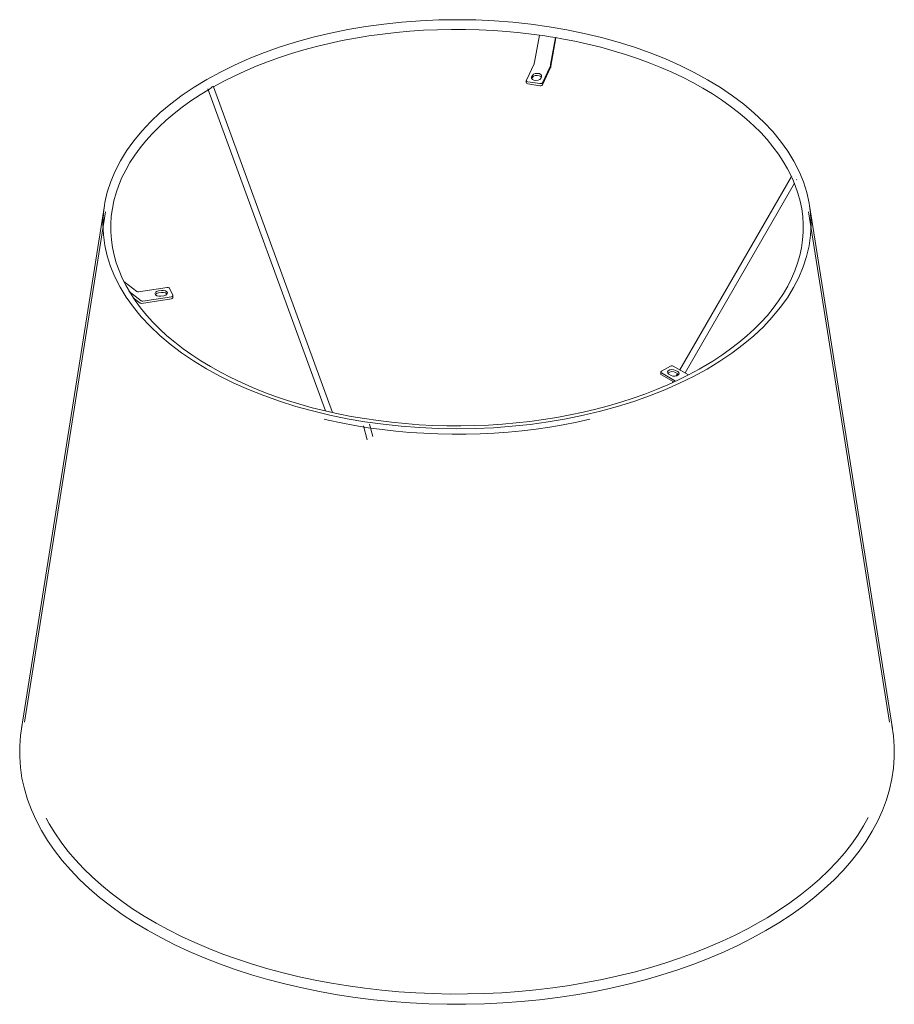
# Model space of a CAD drawing. Header units: millimetres. Extents: x 6194 to 7745, y -4131 to 6719.
# Tile 1 of 3: x 7325 to 7745, y -4131 to -3659. Entities that reach past the tile are written whole.
import ezdxf

# ---------------------------------------------------------------- set-up
doc = ezdxf.new("R2010")
doc.units = ezdxf.units.MM
doc.layers.add('Luminarias', color=7, linetype='Continuous', lineweight=20)

# ---------------------------------------------------------------- blocks, each defined once
blk = doc.blocks.new('20316 - 20316 SAVOY White shade floor lamp-414935-Isometrico 2 PDF')
at = {"layer": 'Luminarias', "lineweight": 9}
for p, q in [((-2394.85, -3679.15), (-2392.53, -3666.17)), ((-2392.53, -3666.17), (-2392.53, -3666.17)), ((-2384.81, -3667.37), (-2387.12, -3680.35)), ((-2387, -3681.12), (-2384.56, -3667.42)), ((-2384.81, -3667.37), (-2384.8, -3667.37)), ((-2398.77, -3687.87), (-2395.08, -3679.97)), ((-2387.35, -3681.17), (-2391.04, -3689.08)), ((-2391.04, -3690.05), (-2387.19, -3681.8)), ((-2398.8, -3688.02), (-2398.8, -3689)), ((-2398.06, -3688.58), (-2392.27, -3689.48)), ((-2398.06, -3689.56), (-2392.27, -3690.46)), ((-2395.84, -3685.49), (-2396.23, -3686.33)), ((-2396.13, -3687.09), (-2395.84, -3686.47)), ((-2391.89, -3687), (-2391.5, -3686.16)), ((-2551.71, -3691.96), (-2495.25, -3846.52)), ((-2491.77, -3847.31), (-2548.89, -3690.93)), ((-2271.5, -3733.98), (-2325.1, -3826.82)), ((-2322.5, -3828.32), (-2269.95, -3737.29)), ((-2271.5, -3733.98), (-2271.5, -3733.98)), ((-2271.39, -3734.19), (-2271.49, -3734)), ((-2271.39, -3734.19), (-2271.3, -3734.41)), ((-2269.02, -3735.68), (-2268.9, -3735.48)), ((-2601.36, -3747.98), (-2641.19, -3998.99)), ((-2600.81, -3750.94), (-2639.69, -3995.92)), ((-2224.44, -3995.92), (-2263.32, -3750.94)), ((-2222.94, -3998.99), (-2262.77, -3747.98)), ((-2585.83, -3789.17), (-2592.01, -3784.38)), ((-2583.77, -3793.64), (-2589.4, -3789.27)), ((-2571.27, -3787.25), (-2584.97, -3789.36)), ((-2575.4, -3788.94), (-2573.96, -3788.71)), ((-2568.5, -3791.01), (-2570.04, -3787.66)), ((-2584.23, -3794.74), (-2587.52, -3792.18)), ((-2583.51, -3794.9), (-2569.2, -3792.69)), ((-2582.91, -3793.83), (-2569.2, -3791.72)), ((-2573.96, -3789.69), (-2575.4, -3789.92)), ((-2574.24, -3791.45), (-2572.8, -3791.22)), ((-2568.46, -3792.14), (-2568.46, -3791.16)), ((-2329.64, -3825.01), (-2333.89, -3827.46)), ((-2328.22, -3825.01), (-2320.95, -3829.22)), ((-2326.11, -3827.67), (-2327.17, -3827.06)), ((-2334.18, -3827.87), (-2334.18, -3828.85)), ((-2327.1, -3832.2), (-2333.89, -3828.28)), ((-2333.89, -3829.26), (-2328.03, -3832.64)), ((-2330.35, -3828.89), (-2329.29, -3829.5)), ((-2327.17, -3828.04), (-2326.11, -3828.65)), ((-2326.15, -3828.65), (-2326.79, -3829.74)), ((-2326.11, -3828.65), (-2325.64, -3829.05)), ((-2328.35, -3832.46), (-2328.62, -3832.92)), ((-2477, -3853.61), (-2475.18, -3860.41)), ((-2472.51, -3858.77), (-2474.11, -3852.84))]:
    blk.add_line(p, q, dxfattribs=at)
for points in [[(-2552.14, -3687.46, 0), (-2545.68, -3683.92, 0), (-2538.91, -3680.59, 0), (-2531.84, -3677.47, 0), (-2524.5, -3674.56, 0), (-2516.91, -3671.88, 0), (-2509.08, -3669.43, 0), (-2501.04, -3667.23, 0), (-2492.82, -3665.27, 0), (-2484.42, -3663.56, 0), (-2475.89, -3662.1, 0), (-2467.23, -3660.91, 0), (-2458.48, -3659.98, 0), (-2449.65, -3659.31, 0), (-2440.78, -3658.91, 0), (-2431.88, -3658.78, 0), (-2422.98, -3658.92, 0), (-2414.11, -3659.33, 0), (-2405.29, -3660.01, 0), (-2396.54, -3660.95, 0), (-2387.89, -3662.16, 0), (-2379.36, -3663.62, 0), (-2370.97, -3665.34, 0), (-2362.75, -3667.31, 0), (-2354.72, -3669.53, 0), (-2346.91, -3671.99, 0), (-2339.32, -3674.68, 0), (-2331.99, -3677.59, 0), (-2324.94, -3680.72, 0), (-2318.18, -3684.07, 0), (-2311.73, -3687.61, 0), (-2305.61, -3691.34, 0), (-2299.83, -3695.25, 0), (-2294.42, -3699.33, 0), (-2289.39, -3703.57, 0), (-2284.75, -3707.95, 0), (-2280.51, -3712.47, 0), (-2276.69, -3717.11, 0), (-2273.29, -3721.86, 0), (-2270.33, -3726.71, 0), (-2267.81, -3731.63, 0), (-2265.74, -3736.63, 0), (-2264.13, -3741.68, 0), (-2262.98, -3746.78, 0), (-2262.29, -3751.9, 0), (-2262.07, -3757.04, 0), (-2262.31, -3762.18, 0), (-2263.02, -3767.3, 0), (-2264.19, -3772.39, 0), (-2265.82, -3777.44, 0), (-2267.91, -3782.44, 0), (-2270.44, -3787.36, 0), (-2273.42, -3792.21, 0), (-2276.84, -3796.95, 0), (-2280.68, -3801.59, 0), (-2284.93, -3806.1, 0), (-2289.59, -3810.48, 0), (-2294.64, -3814.71, 0), (-2300.07, -3818.78, 0), (-2305.85, -3822.69, 0), (-2311.99, -3826.41, 0)], [(-2548.92, -3690.98, 0), (-2544.08, -3688.35, 0), (-2539.07, -3685.83, 0), (-2533.87, -3683.42, 0), (-2528.52, -3681.14, 0), (-2523, -3678.98, 0), (-2517.34, -3676.95, 0), (-2511.54, -3675.05, 0), (-2505.61, -3673.28, 0), (-2499.56, -3671.66, 0), (-2493.4, -3670.17, 0), (-2487.14, -3668.83, 0), (-2480.8, -3667.63, 0), (-2474.37, -3666.58, 0), (-2467.87, -3665.67, 0), (-2461.32, -3664.92, 0), (-2454.72, -3664.32, 0), (-2448.08, -3663.88, 0), (-2441.42, -3663.58, 0), (-2434.74, -3663.44, 0), (-2428.06, -3663.46, 0), (-2421.38, -3663.63, 0), (-2414.72, -3663.95, 0), (-2408.09, -3664.43, 0), (-2401.5, -3665.06, 0), (-2394.96, -3665.84, 0), (-2392.53, -3666.17, 0)], [(-2392.53, -3666.17, 0), (-2389.95, -3666.55, 0), (-2387.38, -3666.95, 0), (-2384.81, -3667.37, 0)], [(-2271.5, -3733.98, 0), (-2273.34, -3730.36, 0), (-2275.43, -3726.78, 0), (-2277.77, -3723.24, 0), (-2280.36, -3719.76, 0), (-2283.19, -3716.33, 0), (-2286.26, -3712.96, 0), (-2289.57, -3709.66, 0), (-2293.11, -3706.44, 0), (-2296.87, -3703.3, 0), (-2300.85, -3700.24, 0), (-2305.05, -3697.28, 0), (-2309.45, -3694.41, 0), (-2314.05, -3691.65, 0), (-2318.84, -3688.99, 0), (-2323.81, -3686.44, 0), (-2328.96, -3684, 0), (-2334.28, -3681.69, 0), (-2339.76, -3679.5, 0), (-2345.38, -3677.44, 0), (-2351.15, -3675.5, 0), (-2357.05, -3673.7, 0), (-2363.07, -3672.04, 0), (-2369.2, -3670.52, 0), (-2375.44, -3669.14, 0), (-2381.76, -3667.91, 0), (-2384.8, -3667.37, 0)], [(-2395.08, -3679.97, 0), (-2394.95, -3679.61, 0), (-2394.85, -3679.15, 0)], [(-2387.12, -3680.35, 0), (-2387.23, -3680.81, 0), (-2387.35, -3681.17, 0)], [(-2391.5, -3686.16, 0), (-2391.46, -3685.59, 0), (-2391.86, -3685.06, 0), (-2392.62, -3684.68, 0), (-2393.58, -3684.53, 0), (-2394.57, -3684.64, 0), (-2395.37, -3684.98, 0), (-2395.84, -3685.49, 0)], [(-2387.19, -3681.8, 0), (-2387.09, -3681.5, 0), (-2387, -3681.12, 0)], [(-2552.14, -3687.46, 0), (-2558.28, -3691.18, 0), (-2564.06, -3695.08, 0), (-2569.49, -3699.16, 0), (-2574.54, -3703.39, 0), (-2579.2, -3707.77, 0), (-2583.45, -3712.28, 0), (-2587.29, -3716.92, 0), (-2590.71, -3721.66, 0), (-2593.69, -3726.5, 0), (-2596.22, -3731.43, 0), (-2598.31, -3736.42, 0), (-2599.94, -3741.47, 0), (-2601.11, -3746.57, 0), (-2601.82, -3751.69, 0), (-2602.06, -3756.83, 0), (-2601.84, -3761.96, 0), (-2601.15, -3767.09, 0), (-2600, -3772.18, 0), (-2598.39, -3777.24, 0), (-2596.32, -3782.23, 0), (-2593.8, -3787.16, 0), (-2590.84, -3792.01, 0), (-2587.44, -3796.76, 0), (-2583.62, -3801.4, 0), (-2579.38, -3805.92, 0), (-2574.74, -3810.3, 0), (-2569.71, -3814.54, 0), (-2564.3, -3818.62, 0), (-2558.52, -3822.53, 0), (-2552.4, -3826.26, 0), (-2545.95, -3829.8, 0), (-2539.19, -3833.14, 0), (-2532.14, -3836.28, 0), (-2524.81, -3839.19, 0), (-2517.22, -3841.88, 0), (-2509.41, -3844.34, 0), (-2501.38, -3846.55, 0), (-2493.16, -3848.53, 0), (-2484.77, -3850.25, 0), (-2476.24, -3851.71, 0), (-2467.59, -3852.92, 0), (-2458.84, -3853.86, 0), (-2450.02, -3854.53, 0), (-2441.15, -3854.94, 0), (-2432.25, -3855.08, 0), (-2423.35, -3854.95, 0), (-2414.48, -3854.56, 0), (-2405.65, -3853.89, 0), (-2396.9, -3852.96, 0), (-2388.24, -3851.77, 0), (-2379.71, -3850.31, 0), (-2371.31, -3848.6, 0), (-2363.09, -3846.64, 0), (-2355.05, -3844.43, 0), (-2347.22, -3841.99, 0), (-2339.63, -3839.31, 0), (-2332.29, -3836.4, 0), (-2325.22, -3833.28, 0), (-2318.45, -3829.94, 0), (-2311.99, -3826.41, 0)], [(-2398.06, -3688.58, 0), (-2398.51, -3688.43, 0), (-2398.77, -3688.17, 0), (-2398.77, -3687.87, 0)], [(-2398.77, -3688.86, 0), (-2398.77, -3689.15, 0), (-2398.51, -3689.41, 0), (-2398.06, -3689.56, 0)], [(-2396.23, -3686.33, 0), (-2396.27, -3686.9, 0), (-2395.87, -3687.43, 0), (-2395.11, -3687.81, 0), (-2394.15, -3687.96, 0), (-2393.16, -3687.85, 0), (-2392.35, -3687.51, 0), (-2391.89, -3687, 0)], [(-2395.84, -3686.47, 0), (-2395.37, -3685.96, 0), (-2394.57, -3685.62, 0), (-2393.58, -3685.51, 0), (-2392.62, -3685.66, 0), (-2391.86, -3686.04, 0), (-2391.55, -3686.37, 0)], [(-2391.04, -3689.08, 0), (-2391.3, -3689.33, 0), (-2391.75, -3689.48, 0), (-2392.27, -3689.48, 0)], [(-2392.27, -3690.46, 0), (-2391.75, -3690.46, 0), (-2391.3, -3690.31, 0), (-2391.04, -3690.05, 0)], [(-2550.87, -3692.1, 0), (-2555.44, -3694.89, 0), (-2559.8, -3697.77, 0), (-2563.96, -3700.75, 0), (-2567.91, -3703.82, 0), (-2571.63, -3706.98, 0), (-2575.13, -3710.21, 0), (-2578.4, -3713.52, 0), (-2581.43, -3716.9, 0), (-2584.22, -3720.34, 0), (-2586.77, -3723.83, 0), (-2589.07, -3727.38, 0), (-2591.11, -3730.97, 0), (-2592.91, -3734.59, 0), (-2594.45, -3738.25, 0), (-2595.73, -3741.94, 0), (-2596.76, -3745.65, 0), (-2597.52, -3749.38, 0), (-2598.03, -3753.12, 0), (-2598.28, -3756.86, 0), (-2598.27, -3760.61, 0), (-2598, -3764.35, 0), (-2597.47, -3768.09, 0), (-2596.68, -3771.81, 0), (-2595.63, -3775.52, 0), (-2594.32, -3779.21, 0), (-2592.76, -3782.86, 0), (-2590.94, -3786.49, 0), (-2588.87, -3790.07, 0), (-2586.55, -3793.61, 0), (-2583.98, -3797.1, 0), (-2581.17, -3800.54, 0), (-2578.12, -3803.91, 0), (-2574.83, -3807.21, 0), (-2571.31, -3810.44, 0), (-2567.56, -3813.59, 0), (-2563.6, -3816.65, 0), (-2559.42, -3819.62, 0), (-2555.04, -3822.5, 0), (-2550.45, -3825.27, 0), (-2545.68, -3827.94, 0), (-2540.72, -3830.5, 0), (-2535.58, -3832.94, 0), (-2530.28, -3835.27, 0), (-2524.81, -3837.47, 0), (-2519.2, -3839.54, 0), (-2513.44, -3841.48, 0), (-2507.55, -3843.29, 0), (-2501.54, -3844.96, 0), (-2495.42, -3846.5, 0), (-2489.19, -3847.89, 0), (-2482.87, -3849.13, 0), (-2476.47, -3850.23, 0), (-2469.99, -3851.18, 0), (-2463.46, -3851.98, 0), (-2456.87, -3852.63, 0), (-2450.24, -3853.13, 0), (-2443.59, -3853.47, 0), (-2436.91, -3853.66, 0), (-2430.23, -3853.7, 0), (-2423.55, -3853.58, 0), (-2416.88, -3853.3, 0), (-2410.24, -3852.87, 0), (-2403.64, -3852.29, 0), (-2397.08, -3851.56, 0), (-2390.57, -3850.68, 0), (-2384.14, -3849.65, 0), (-2377.78, -3848.47, 0), (-2371.51, -3847.14, 0), (-2365.34, -3845.67, 0), (-2359.28, -3844.06, 0), (-2353.33, -3842.32, 0), (-2347.51, -3840.43, 0), (-2341.83, -3838.42, 0), (-2336.3, -3836.27, 0), (-2330.92, -3834.01, 0), (-2325.71, -3831.62, 0), (-2320.67, -3829.11, 0), (-2315.81, -3826.49, 0), (-2314.23, -3825.59, 0)], [(-2549.53, -3690.98, 0), (-2549.92, -3691.29, 0), (-2550.32, -3691.67, 0), (-2550.72, -3692, 0), (-2550.87, -3692.1, 0)], [(-2549.53, -3690.98, 0), (-2549.31, -3690.88, 0), (-2549.13, -3690.86, 0), (-2549, -3690.87, 0)], [(-2549, -3690.87, 0), (-2548.9, -3690.92, 0), (-2548.89, -3690.93, 0)], [(-2271.16, -3734.74, 0), (-2269.63, -3738.4, 0), (-2268.35, -3742.09, 0), (-2267.34, -3745.8, 0), (-2266.58, -3749.52, 0), (-2266.08, -3753.26, 0), (-2265.85, -3757, 0), (-2265.87, -3760.75, 0), (-2266.15, -3764.5, 0), (-2266.69, -3768.23, 0), (-2267.49, -3771.96, 0), (-2268.55, -3775.66, 0), (-2269.86, -3779.35, 0), (-2271.44, -3783, 0), (-2273.26, -3786.63, 0), (-2275.34, -3790.21, 0), (-2277.67, -3793.75, 0), (-2280.25, -3797.24, 0), (-2283.07, -3800.67, 0), (-2286.14, -3804.04, 0), (-2289.43, -3807.34, 0), (-2292.96, -3810.56, 0), (-2296.72, -3813.71, 0), (-2300.69, -3816.77, 0), (-2304.87, -3819.74, 0), (-2309.27, -3822.61, 0), (-2313.86, -3825.38, 0), (-2314.23, -3825.59, 0)], [(-2584.97, -3789.36, 0), (-2585.44, -3789.35, 0), (-2585.83, -3789.17, 0)], [(-2575.4, -3788.94, 0), (-2576.29, -3789.21, 0), (-2576.89, -3789.67, 0)], [(-2573.96, -3788.71, 0), (-2572.95, -3788.69, 0), (-2572.04, -3788.92, 0), (-2571.39, -3789.36, 0), (-2571.13, -3789.92, 0), (-2571.31, -3790.49, 0), (-2571.91, -3790.95, 0), (-2572.8, -3791.22, 0)], [(-2570.04, -3787.66, 0), (-2570.3, -3787.4, 0), (-2570.75, -3787.25, 0), (-2571.27, -3787.25, 0)], [(-2582.91, -3793.83, 0), (-2583.38, -3793.81, 0), (-2583.77, -3793.64, 0)], [(-2577.07, -3790.24, 0), (-2576.82, -3790.8, 0), (-2576.16, -3791.24, 0), (-2575.25, -3791.47, 0), (-2574.24, -3791.45, 0)], [(-2576.88, -3790.65, 0), (-2576.29, -3790.18, 0), (-2575.4, -3789.92, 0)], [(-2571.28, -3790.48, 0), (-2571.39, -3790.34, 0), (-2572.04, -3789.9, 0), (-2572.95, -3789.67, 0), (-2573.96, -3789.69, 0)], [(-2568.5, -3791.01, 0), (-2568.5, -3791.31, 0), (-2568.76, -3791.57, 0), (-2569.2, -3791.72, 0)], [(-2569.2, -3792.69, 0), (-2568.76, -3792.55, 0), (-2568.5, -3792.29, 0), (-2568.5, -3791.99, 0)], [(-2584.23, -3794.74, 0), (-2583.9, -3794.89, 0), (-2583.51, -3794.9, 0)], [(-2327.17, -3827.06, 0), (-2328.02, -3826.75, 0), (-2329.01, -3826.68, 0), (-2329.96, -3826.87, 0), (-2330.66, -3827.28, 0), (-2331, -3827.83, 0), (-2330.89, -3828.4, 0), (-2330.35, -3828.89, 0)], [(-2329.64, -3825.01, 0), (-2329.19, -3824.86, 0), (-2328.67, -3824.86, 0), (-2328.22, -3825.01, 0)], [(-2333.89, -3828.28, 0), (-2334.15, -3828.02, 0), (-2334.15, -3827.72, 0), (-2333.89, -3827.46, 0)], [(-2334.15, -3828.7, 0), (-2334.15, -3829, 0), (-2333.89, -3829.26, 0)], [(-2330.85, -3828.47, 0), (-2330.66, -3828.26, 0), (-2329.96, -3827.85, 0), (-2329.01, -3827.66, 0), (-2328.02, -3827.73, 0), (-2327.17, -3828.04, 0)], [(-2329.29, -3829.5, 0), (-2328.45, -3829.81, 0), (-2327.45, -3829.88, 0), (-2326.51, -3829.69, 0), (-2325.8, -3829.28, 0), (-2325.47, -3828.73, 0), (-2325.58, -3828.16, 0), (-2326.11, -3827.67, 0)], [(-2368.28, -3850.5, 0), (-2374.61, -3851.91, 0), (-2381.04, -3853.16, 0), (-2387.54, -3854.26, 0), (-2394.12, -3855.22, 0), (-2400.75, -3856.02, 0), (-2407.43, -3856.66, 0), (-2414.16, -3857.15, 0), (-2420.91, -3857.49, 0), (-2427.67, -3857.67, 0), (-2434.45, -3857.69, 0), (-2441.22, -3857.56, 0), (-2447.98, -3857.27, 0), (-2454.71, -3856.82, 0), (-2461.41, -3856.22, 0), (-2468.06, -3855.47, 0), (-2474.65, -3854.56, 0), (-2481.18, -3853.5, 0), (-2487.62, -3852.29, 0), (-2493.99, -3850.93, 0), (-2495.85, -3850.5, 0)], [(-2640.86, -3997.07, 0), (-2641.62, -4002.2, 0), (-2642.01, -4007.34, 0), (-2642.02, -4012.49, 0), (-2641.65, -4017.63, 0), (-2640.91, -4022.76, 0), (-2639.78, -4027.87, 0), (-2638.29, -4032.94, 0), (-2636.42, -4037.97, 0), (-2634.18, -4042.96, 0), (-2631.58, -4047.88, 0), (-2628.62, -4052.73, 0), (-2625.31, -4057.51, 0), (-2621.64, -4062.2, 0), (-2617.64, -4066.8, 0), (-2613.3, -4071.3, 0), (-2608.63, -4075.68, 0), (-2603.65, -4079.95, 0), (-2598.36, -4084.09, 0), (-2592.76, -4088.1, 0), (-2586.88, -4091.97, 0), (-2580.72, -4095.69, 0), (-2574.29, -4099.25, 0), (-2567.6, -4102.66, 0), (-2560.67, -4105.89, 0), (-2553.51, -4108.96, 0), (-2546.13, -4111.85, 0), (-2538.55, -4114.55, 0), (-2530.77, -4117.06, 0), (-2522.81, -4119.39, 0), (-2514.69, -4121.51, 0), (-2506.42, -4123.44, 0), (-2498.02, -4125.16, 0), (-2489.5, -4126.67, 0), (-2480.88, -4127.97, 0), (-2472.16, -4129.06, 0), (-2463.38, -4129.94, 0), (-2454.54, -4130.6, 0), (-2445.66, -4131.04, 0), (-2436.75, -4131.26, 0), (-2427.84, -4131.27, 0), (-2418.93, -4131.05, 0), (-2410.05, -4130.62, 0), (-2401.2, -4129.97, 0), (-2392.41, -4129.11, 0), (-2383.7, -4128.03, 0), (-2375.07, -4126.74, 0), (-2366.54, -4125.24, 0), (-2358.13, -4123.53, 0), (-2349.86, -4121.61, 0), (-2341.73, -4119.5, 0), (-2333.76, -4117.19, 0), (-2325.98, -4114.68, 0), (-2318.38, -4111.99, 0), (-2310.99, -4109.11, 0), (-2303.82, -4106.06, 0), (-2296.87, -4102.83, 0), (-2290.18, -4099.43, 0), (-2283.73, -4095.87, 0)], [(-2283.73, -4095.87, 0), (-2277.56, -4092.16, 0), (-2271.66, -4088.3, 0), (-2266.05, -4084.3, 0), (-2260.74, -4080.17, 0), (-2255.74, -4075.9, 0), (-2251.06, -4071.52, 0), (-2246.71, -4067.03, 0), (-2242.68, -4062.44, 0), (-2239, -4057.75, 0), (-2235.67, -4052.98, 0), (-2232.69, -4048.13, 0), (-2230.07, -4043.21, 0), (-2227.82, -4038.23, 0), (-2225.93, -4033.2, 0), (-2224.41, -4028.13, 0), (-2223.27, -4023.02, 0), (-2222.51, -4017.89, 0), (-2222.12, -4012.75, 0), (-2222.11, -4007.61, 0), (-2222.48, -4002.46, 0), (-2223.22, -3997.33, 0)], [(-2286.34, -4091.58, 0), (-2292.28, -4094.86, 0), (-2298.44, -4098.01, 0), (-2304.82, -4101.02, 0), (-2311.41, -4103.88, 0), (-2318.19, -4106.58, 0), (-2325.16, -4109.13, 0), (-2332.3, -4111.51, 0), (-2339.6, -4113.73, 0), (-2347.05, -4115.77, 0), (-2354.64, -4117.65, 0), (-2362.35, -4119.35, 0), (-2370.18, -4120.87, 0), (-2378.11, -4122.2, 0), (-2386.12, -4123.36, 0), (-2394.21, -4124.33, 0), (-2402.36, -4125.11, 0), (-2410.56, -4125.7, 0), (-2418.79, -4126.1, 0), (-2427.04, -4126.31, 0), (-2435.31, -4126.33, 0), (-2443.56, -4126.16, 0), (-2451.8, -4125.8, 0), (-2460.01, -4125.25, 0), (-2468.17, -4124.51, 0), (-2476.27, -4123.58, 0), (-2484.3, -4122.47, 0), (-2492.25, -4121.17, 0), (-2500.1, -4119.69, 0), (-2507.84, -4118.03, 0), (-2515.45, -4116.19, 0), (-2522.94, -4114.18, 0), (-2530.27, -4112, 0), (-2537.45, -4109.65, 0), (-2544.45, -4107.14, 0), (-2551.27, -4104.47, 0), (-2557.9, -4101.65, 0), (-2564.33, -4098.67, 0), (-2570.54, -4095.55, 0), (-2576.53, -4092.3, 0), (-2582.28, -4088.91, 0), (-2587.79, -4085.39, 0), (-2593.05, -4081.75, 0), (-2598.05, -4077.99, 0), (-2602.78, -4074.13, 0), (-2607.24, -4070.16, 0), (-2611.41, -4066.1, 0), (-2615.29, -4061.94, 0), (-2618.88, -4057.71, 0), (-2622.16, -4053.41, 0), (-2625.15, -4049.03, 0), (-2627.82, -4044.6, 0), (-2629.24, -4041.91, 0)], [(-2234.73, -4041.65, 0), (-2236.93, -4045.69, 0), (-2239.68, -4050.11, 0), (-2242.74, -4054.47, 0), (-2246.1, -4058.75, 0), (-2249.76, -4062.97, 0), (-2253.72, -4067.1, 0), (-2257.96, -4071.14, 0), (-2262.48, -4075.08, 0), (-2267.28, -4078.92, 0), (-2272.34, -4082.65, 0), (-2277.66, -4086.26, 0), (-2283.23, -4089.75, 0), (-2286.34, -4091.58, 0)]]:
    blk.add_polyline3d(points, dxfattribs=at)

msp = doc.modelspace()

# ---------------------------------------------------------------- block references
at = {"layer": 'Luminarias', "lineweight": 9}
msp.add_blockref('20316 - 20316 SAVOY White shade floor lamp-414935-Isometrico 2 PDF', (9966.87, 0), dxfattribs=at)

doc.saveas('drawing.dxf')
